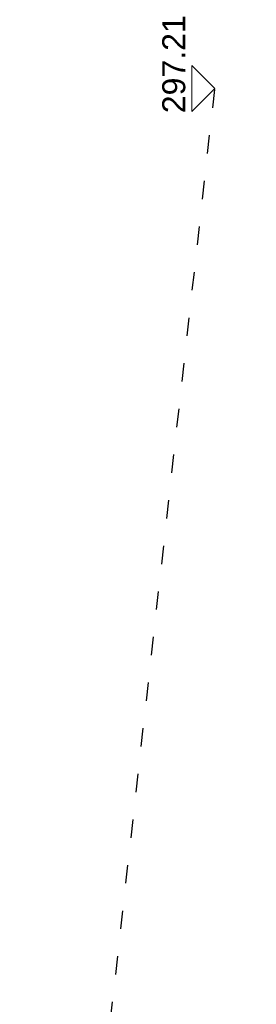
# Model space of a CAD drawing. Header units: inches. Extents: x 201967 to 338763, y -32705 to 30884.
# Tile 220 of 236: x 335026 to 335180, y 6936 to 7580. Entities that reach past the tile are written whole.
import ezdxf
from ezdxf.enums import TextEntityAlignment as Align

# ---------------------------------------------------------------- set-up
doc = ezdxf.new("R2010")
doc.units = ezdxf.units.IN
doc.header["$MEASUREMENT"] = 0
doc.linetypes.add('ACAD_ISO03W100', pattern=[30, 12, -18])
for name, color, linetype, lineweight in [('30 WIDOK 1 005', 5, 'Continuous', 5), ('34 WIDOK 5 030', 13, 'Continuous', 30), ('50 OPIS 1', 130, 'Continuous', 9)]:
    doc.layers.add(name, color=color, linetype=linetype, lineweight=lineweight)
doc.styles.add('WYMIAR-50 (15pkt) arial', font='arial.ttf', dxfattribs={"height": 15})

# ---------------------------------------------------------------- blocks, each defined once
blk = doc.blocks.new('*U1124')
blk.add_lwpolyline([(-15, 15), (0, 0), (15, 15), (-15, 15)])
at = {"style": 'WYMIAR-50 (15pkt) arial', "flags": 8}
blk.add_attdef('DETAIL#', text='', height=15, dxfattribs=at).set_placement((-16.14, 14.82), align=Align.BOTTOM_LEFT)
blk = doc.blocks.new('1 przekrój B Jagielońska')
at = {"layer": '34 WIDOK 5 030', "linetype": 'ACAD_ISO03W100'}
blk.add_lwpolyline([(-195, -714), (-55.82, -714), (565.86, -697), (565.86, -559.71), (625.9, -559.71), (625.9, -599), (1413.7, -687)], dxfattribs=at)
at = {"layer": '50 OPIS 1'}
ref = blk.add_blockref('*U1124', (1413.7, -687), dxfattribs=at)
ref.add_attrib('DETAIL#', '297.21', dxfattribs={"layer": '0', "height": 15, "style": 'WYMIAR-50 (15pkt) arial'}).set_placement((1397.57, -672.18), align=Align.BOTTOM_LEFT)

msp = doc.modelspace()

# ---------------------------------------------------------------- block references
at = {"layer": '30 WIDOK 1 005', "rotation": 90}
msp.add_blockref('1 przekrój B Jagielońska', (334466.36, 6120.87), dxfattribs=at)

doc.saveas('drawing.dxf')
